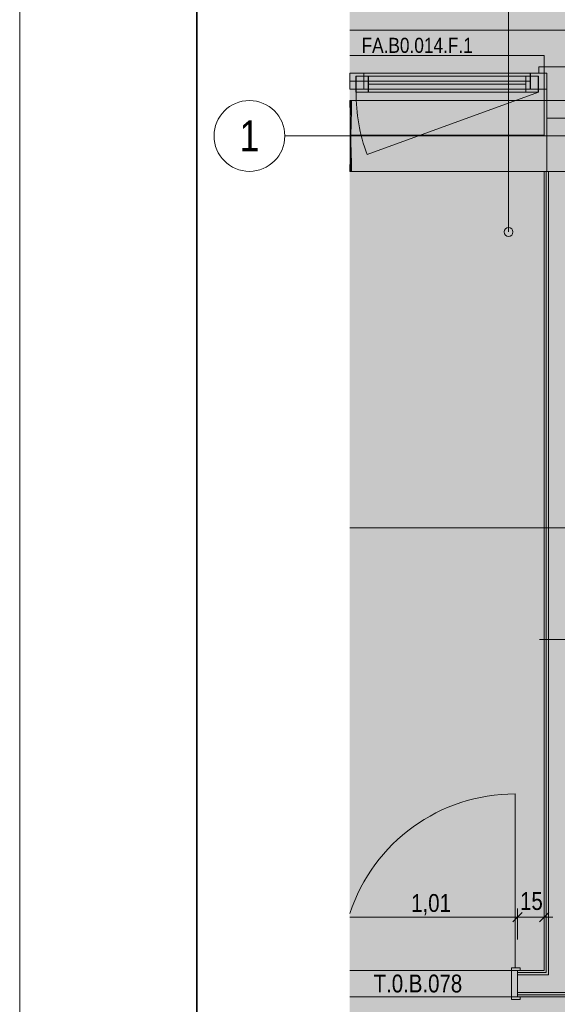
# Model space of a CAD drawing. Extents: x -720 to 300, y 62 to 1162.
# Tile 51 of 143: x -720 to -659, y 902 to 1013. Entities that reach past the tile are written whole.
import ezdxf
from ezdxf.enums import TextEntityAlignment as Align
from ezdxf.lldxf.tags import DXFTag

# ---------------------------------------------------------------- set-up
doc = ezdxf.new("R2010")
doc.units = 0
doc.layers.get('0').update_dxf_attribs({"lineweight": 13})
for name, color, linetype, lineweight, true_color in [('00 -Bauelemente -Dämmung innen', 7, 'Continuous', 9, 0xff7fe6), ('00 -Bauelemente -Gipskarton', 7, 'Continuous', 9, 0xff7fe6), ('30 -33 Aussenwände- 7 Fassade_ Elemente', 7, 'Continuous', 9, 0x00aacc), ('30 -34 Innenwände- 2 nichttragend', 7, 'Continuous', 18, 0xff7fe6), ('30 -34 Innenwände- 4 Türen_Fenster', 7, 'Continuous', 15, 0x9955ff), ('30 -35 Decken- 1 Konstruktion-Träger- Stahlbeton', 7, 'Continuous', 13, 0x33aa00), ('70 -72 Beschriftung- 1 Beschriftung allgemein', 7, 'Continuous', 9, 0xff6633), ('70 -75 Raumstempel-2 Verweislinie', 7, 'Continuous', 9, 0xff6600), ('70 -76 Bemaßung- 2 Allgemein', 9, 'Continuous', 5, 0x808080), ('E_Leerrohr 20', 7, 'Continuous', 13, 0xcc0099), ('E_Leerrohr 20-Shading', 7, 'Continuous', 13, 0xcc0099), ('iwb_Layout Achsbezeichung', 1, 'Continuous', 13, 0xff0000), ('iwb_Layout BA_Markierung', 7, 'Continuous', 9, 0xbadcdc), ('iwb_Schraffur_Unterzug', 7, 'Continuous', 5, 0xffffcc)]:
    doc.layers.add(name, color=color, linetype=linetype, lineweight=lineweight, true_color=true_color)
for name, color, linetype, lineweight in [('70 -71 Achsen- 1 Gebäudeachsen', 7, 'STRICHPUNKT2-A06G94018I', 18), ('70 -75 Raumstempel- 3 Wandstempel', 7, 'Continuous', 50), ('iwb_Plankopf Rahmen', 7, 'Continuous', 35), ('Keine', 7, 'Continuous', 9), ('Keine-1', 7, 'Continuous', 15)]:
    doc.layers.add(name, color=color, linetype=linetype, lineweight=lineweight)
doc.styles.get("Standard").update_dxf_attribs({"font": 'ARIALN.TTF'})
tags = doc.linetypes.add('fein_strichliert-A06G94028I', pattern=[4, 1, -2, 1]).pattern_tags.tags
tags[8:9] = [DXFTag(74, 4), DXFTag(75, 0), DXFTag(340, '0'), DXFTag(46, 0.0), DXFTag(50, 0.0), DXFTag(44, 0.0), DXFTag(45, 0.0)]
tags[6:7] = [DXFTag(74, 4), DXFTag(75, 0), DXFTag(340, '0'), DXFTag(46, 0.0), DXFTag(50, 0.0), DXFTag(44, 0.0), DXFTag(45, 0.0)]
tags[4:5] = [DXFTag(74, 4), DXFTag(75, 0), DXFTag(340, '0'), DXFTag(46, 0.0), DXFTag(50, 0.0), DXFTag(44, 0.0), DXFTag(45, 0.0)]
tags = doc.linetypes.add('STRICHPUNKT2', pattern=[12.7, 6.35, -3.175, 0, -3.175]).pattern_tags.tags
tags[10:11] = [DXFTag(74, 4), DXFTag(75, 0), DXFTag(340, '0'), DXFTag(46, 0.0), DXFTag(50, 0.0), DXFTag(44, 0.0), DXFTag(45, 0.0)]
tags[8:9] = [DXFTag(74, 4), DXFTag(75, 0), DXFTag(340, '0'), DXFTag(46, 0.0), DXFTag(50, 0.0), DXFTag(44, 0.0), DXFTag(45, 0.0)]
tags[6:7] = [DXFTag(74, 4), DXFTag(75, 0), DXFTag(340, '0'), DXFTag(46, 0.0), DXFTag(50, 0.0), DXFTag(44, 0.0), DXFTag(45, 0.0)]
tags[4:5] = [DXFTag(74, 4), DXFTag(75, 0), DXFTag(340, '0'), DXFTag(46, 0.0), DXFTag(50, 0.0), DXFTag(44, 0.0), DXFTag(45, 0.0)]
tags = doc.linetypes.add('STRICHPUNKT2-A06G94018I', pattern=[12.7, 6.35, -3.175, 0, -3.175]).pattern_tags.tags
tags[10:11] = [DXFTag(74, 4), DXFTag(75, 0), DXFTag(340, '0'), DXFTag(46, 0.0), DXFTag(50, 0.0), DXFTag(44, 0.0), DXFTag(45, 0.0)]
tags[8:9] = [DXFTag(74, 4), DXFTag(75, 0), DXFTag(340, '0'), DXFTag(46, 0.0), DXFTag(50, 0.0), DXFTag(44, 0.0), DXFTag(45, 0.0)]
tags[6:7] = [DXFTag(74, 4), DXFTag(75, 0), DXFTag(340, '0'), DXFTag(46, 0.0), DXFTag(50, 0.0), DXFTag(44, 0.0), DXFTag(45, 0.0)]
tags[4:5] = [DXFTag(74, 4), DXFTag(75, 0), DXFTag(340, '0'), DXFTag(46, 0.0), DXFTag(50, 0.0), DXFTag(44, 0.0), DXFTag(45, 0.0)]

# ---------------------------------------------------------------- blocks, each defined once
blk = doc.blocks.new('Shading-A06G93ZH8I', base_point=(-682.21, 998.16))
at = {"layer": 'E_Leerrohr 20-Shading', "color": 231, "true_color": 0xe17fc9}
for points in [[(-682.35, 1003.18), (-682.36, 1003.9), (-682.36, 1003.18)], [(-682.36, 1003.33), (-682.36, 1003.9), (-682.36, 1003.9)], [(-682.36, 1003.9), (-682.36, 1003.33), (-682.36, 1003.18)], [(-682.36, 1003.9), (-682.36, 1003.18), (-682.36, 1003.18)], [(-682.22, 1003.17), (-682.22, 1003.9), (-682.35, 1003.18), (-682.36, 1003.9)], [(-682.35, 1003.18), (-682.36, 1003.18), (-682.36, 1002.92)], [(-682.35, 1003.18), (-682.36, 1002.92), (-682.36, 1002.45)], [(-682.35, 1003.18), (-682.36, 1002.45), (-682.34, 1002.45)], [(-682.24, 1002.45), (-682.22, 1003.17), (-682.34, 1002.45), (-682.35, 1003.18)], [(-682.24, 1002.45), (-682.36, 1002.45), (-682.36, 1001.89)], [(-682.24, 1002.45), (-682.36, 1001.89), (-682.36, 1001.72)], [(-682.24, 1002.45), (-682.36, 1001.72), (-682.26, 1001.72)], [(-682.26, 1001.46), (-682.26, 1001.72), (-682.36, 1001.72)], [(-682.26, 1001.46), (-682.36, 1001.72), (-682.36, 1001.65)], [(-682.26, 1001.46), (-682.36, 1001.65), (-682.36, 1001.46)], [(-682.36, 1001.39), (-682.31, 1001), (-682.32, 1001.46)], [(-682.36, 1001.39), (-682.32, 1001.46), (-682.36, 1001.46)], [(-682.36, 1001), (-682.31, 1001), (-682.36, 1001.39)], [(-682.36, 1000.28), (-682.31, 1000.27), (-682.31, 1001)], [(-682.36, 1000.28), (-682.31, 1001), (-682.36, 1000.46)], [(-682.36, 1000.46), (-682.31, 1001), (-682.36, 1001)], [(-682.31, 1001), (-682.28, 1001), (-682.32, 1001.46), (-682.26, 1001.46)], [(-682.31, 1000.27), (-682.29, 1000.27), (-682.31, 1001), (-682.28, 1001)], [(-682.36, 999.87), (-682.31, 1000.27), (-682.36, 1000.28)], [(-682.36, 999.75), (-682.3, 999.75), (-682.31, 1000.27)], [(-682.36, 999.75), (-682.31, 1000.27), (-682.36, 999.87)], [(-682.3, 999.75), (-682.36, 999.75), (-682.36, 999.6)], [(-682.3, 999.75), (-682.36, 999.6), (-682.36, 999.55)], [(-682.3, 999.75), (-682.36, 999.55), (-682.31, 999.55)], [(-682.36, 999.37), (-682.32, 998.94), (-682.31, 999.55)], [(-682.36, 999.37), (-682.31, 999.55), (-682.36, 999.55)], [(-682.36, 998.94), (-682.32, 998.94), (-682.36, 999.37)], [(-682.32, 998.94), (-682.31, 998.95), (-682.31, 999.55), (-682.3, 999.55)], [(-682.3, 999.75), (-682.29, 999.75), (-682.31, 1000.27), (-682.29, 1000.27)], [(-682.3, 999.75), (-682.31, 999.55), (-682.3, 999.66)], [(-682.31, 999.55), (-682.3, 999.55), (-682.3, 999.66)], [(-682.31, 998.95), (-682.29, 998.95), (-682.3, 999.55), (-682.29, 999.55)], [(-682.3, 999.55), (-682.29, 999.55), (-682.3, 999.75), (-682.29, 999.75)], [(-682.36, 998.34), (-682.32, 998.34), (-682.31, 998.95)], [(-682.36, 998.34), (-682.31, 998.95), (-682.36, 998.44)], [(-682.36, 998.44), (-682.31, 998.95), (-682.36, 998.94)], [(-682.36, 997.73), (-682.33, 997.73), (-682.32, 998.34)], [(-682.36, 997.73), (-682.32, 998.34), (-682.36, 997.8)], [(-682.36, 997.8), (-682.32, 998.34), (-682.36, 998.34)], [(-682.33, 997.73), (-682.25, 997.73), (-682.32, 998.34), (-682.27, 998.34)], [(-682.32, 998.34), (-682.27, 998.34), (-682.31, 998.95), (-682.29, 998.95)], [(-682.36, 997.12), (-682.34, 997.12), (-682.33, 997.73)], [(-682.36, 997.12), (-682.33, 997.73), (-682.36, 997.13)], [(-682.36, 997.13), (-682.33, 997.73), (-682.36, 997.73)], [(-682.22, 996.51), (-682.23, 997.12), (-682.36, 997.12)], [(-682.22, 996.51), (-682.36, 997.12), (-682.36, 997.12)], [(-682.22, 996.51), (-682.36, 997.12), (-682.36, 997.03)], [(-682.34, 997.12), (-682.23, 997.12), (-682.33, 997.73), (-682.25, 997.73)], [(-682.22, 996.51), (-682.36, 997.03), (-682.36, 996.51)], [(-682.36, 996.51), (-682.36, 996.51), (-682.36, 997.03)], [(-682.22, 996.51), (-682.36, 996.51), (-682.36, 996.46)], [(-682.22, 996.51), (-682.36, 996.46), (-682.36, 995.9)], [(-682.22, 996.51), (-682.36, 995.9), (-682.22, 995.9)], [(-682.36, 995.9), (-682.36, 995.9), (-682.36, 996.46)]]:
    blk.add_solid(points, dxfattribs=at)
at = {"layer": 'E_Leerrohr 20-Shading', "color": 223, "true_color": 0xc67fb4}
for points in [[(-682.2, 1003.9), (-682.22, 1003.9), (-682.21, 1003.17), (-682.22, 1003.17)], [(-682.21, 1003.17), (-682.19, 1003.17), (-682.2, 1003.9), (-682.18, 1003.9)], [(-682.17, 1003.9), (-682.18, 1003.9), (-682.18, 1003.17), (-682.19, 1003.17)], [(-682.16, 1003.9), (-682.17, 1003.9), (-682.17, 1003.17), (-682.18, 1003.17)], [(-682.17, 1003.17), (-682.16, 1003.17), (-682.16, 1003.9)], [(-682.21, 1003.17), (-682.22, 1003.17), (-682.23, 1002.45), (-682.24, 1002.45)], [(-682.21, 1003.17), (-682.21, 1003.04), (-682.21, 1002.45), (-682.23, 1002.45)], [(-682.21, 1003.04), (-682.23, 1002.45), (-682.23, 1002.45)], [(-682.17, 1003.17), (-682.18, 1003.17), (-682.19, 1002.45), (-682.21, 1002.45)], [(-682.21, 1003.17), (-682.21, 1002.45), (-682.19, 1003.17)], [(-682.19, 1002.45), (-682.18, 1002.45), (-682.17, 1003.17), (-682.16, 1003.17)], [(-682.23, 1002.45), (-682.26, 1001.72), (-682.23, 1002.45), (-682.25, 1001.72)], [(-682.26, 1001.43), (-682.25, 1001.36), (-682.25, 1001.72), (-682.24, 1001.72)], [(-682.25, 1001.72), (-682.26, 1001.45), (-682.26, 1001.43)], [(-682.25, 1001.72), (-682.26, 1001.72), (-682.26, 1001.45), (-682.26, 1001.59)], [(-682.26, 1001.72), (-682.26, 1001.72), (-682.26, 1001.46)], [(-682.26, 1001.59), (-682.26, 1001.46), (-682.26, 1001.45)], [(-682.25, 1001.72), (-682.24, 1001.72), (-682.23, 1002.45), (-682.21, 1002.45)], [(-682.25, 1001.29), (-682.22, 1001), (-682.23, 1001.72), (-682.2, 1001.72)], [(-682.23, 1001.72), (-682.24, 1001.72), (-682.25, 1001.32), (-682.25, 1001.36)], [(-682.21, 1002.45), (-682.21, 1002.45), (-682.23, 1001.72), (-682.24, 1001.72)], [(-682.24, 1001.46), (-682.23, 1001.72), (-682.24, 1001.46), (-682.23, 1001.72)], [(-682.23, 1001.72), (-682.2, 1001.72), (-682.19, 1002.45), (-682.18, 1002.45)], [(-682.27, 1001), (-682.29, 1000.27), (-682.27, 1000.6), (-682.28, 1000.27)], [(-682.29, 1000.27), (-682.27, 1001), (-682.29, 1000.27), (-682.27, 1001)], [(-682.27, 1001), (-682.28, 1001), (-682.29, 1000.27)], [(-682.26, 1001.45), (-682.26, 1001.46), (-682.28, 1001)], [(-682.26, 1001.43), (-682.26, 1001.45), (-682.27, 1001), (-682.28, 1001)], [(-682.26, 1001), (-682.27, 1000.6), (-682.23, 1000.27), (-682.28, 1000.27)], [(-682.27, 1000.6), (-682.28, 1000.27), (-682.28, 1000.27)], [(-682.27, 1001), (-682.27, 1001), (-682.26, 1001.43), (-682.25, 1001.36)], [(-682.25, 1001.32), (-682.25, 1001.36), (-682.26, 1001), (-682.27, 1001)], [(-682.27, 1000.6), (-682.26, 1001), (-682.26, 1001)], [(-682.27, 1001), (-682.27, 1000.6), (-682.26, 1001)], [(-682.26, 1001), (-682.22, 1001), (-682.25, 1001.29)], [(-682.26, 1001), (-682.23, 1000.27), (-682.22, 1001)], [(-682.25, 1001.29), (-682.24, 1001.46), (-682.25, 1001.32), (-682.24, 1001.46)], [(-682.23, 1000.27), (-682.29, 999.98), (-682.23, 999.91), (-682.29, 999.91)], [(-682.29, 999.98), (-682.23, 1000.27), (-682.28, 1000.27)], [(-682.28, 1000.27), (-682.29, 999.98), (-682.28, 1000.27)], [(-682.29, 999.91), (-682.29, 999.98), (-682.29, 1000.13), (-682.29, 1000.27)], [(-682.29, 1000.27), (-682.29, 999.98), (-682.28, 1000.27)], [(-682.29, 1000.27), (-682.29, 1000.27), (-682.29, 999.75)], [(-682.29, 999.91), (-682.29, 1000.13), (-682.29, 999.91)], [(-682.29, 1000.13), (-682.29, 999.75), (-682.29, 999.75)], [(-682.29, 999.74), (-682.29, 999.73), (-682.29, 999.98)], [(-682.29, 999.91), (-682.29, 999.98), (-682.29, 999.91)], [(-682.29, 999.91), (-682.29, 999.73), (-682.23, 999.91), (-682.23, 999.55)], [(-682.29, 999.74), (-682.29, 999.91), (-682.29, 999.75), (-682.29, 999.91)], [(-682.29, 999.75), (-682.29, 999.91), (-682.29, 999.91)], [(-682.29, 999.75), (-682.29, 999.75), (-682.29, 999.55)], [(-682.29, 999.55), (-682.29, 999.55), (-682.29, 999.74), (-682.29, 999.73)], [(-682.29, 999.55), (-682.23, 999.55), (-682.29, 999.73)], [(-682.23, 998.95), (-682.23, 999.55), (-682.28, 998.95), (-682.29, 999.55)], [(-682.28, 998.95), (-682.29, 999.55), (-682.28, 998.95), (-682.29, 999.55)], [(-682.29, 999.55), (-682.29, 999.55), (-682.28, 998.95), (-682.29, 998.95)], [(-682.28, 998.95), (-682.29, 998.95), (-682.25, 998.34), (-682.27, 998.34)], [(-682.21, 998.34), (-682.23, 998.95), (-682.25, 998.34), (-682.28, 998.95)], [(-682.25, 998.34), (-682.27, 998.34), (-682.22, 997.73), (-682.25, 997.73)], [(-682.21, 998.16), (-682.21, 998.34), (-682.24, 998.16), (-682.25, 998.34)], [(-682.22, 997.73), (-682.19, 997.73), (-682.24, 998.16), (-682.21, 998.16)], [(-682.22, 997.73), (-682.25, 997.73), (-682.19, 997.12), (-682.23, 997.12)], [(-682.19, 997.12), (-682.23, 997.12), (-682.17, 996.51), (-682.22, 996.51)], [(-682.18, 997.12), (-682.19, 997.73), (-682.19, 997.12), (-682.22, 997.73)], [(-682.16, 996.51), (-682.18, 997.12), (-682.17, 996.51), (-682.19, 997.12)], [(-682.16, 995.9), (-682.17, 996.51), (-682.22, 995.9), (-682.22, 996.51)], [(-682.16, 995.9), (-682.16, 996.51), (-682.17, 996.51)]]:
    blk.add_solid(points, dxfattribs=at)
blk = doc.blocks.new('Shading-A06G93ZJ8I', base_point=(-682.25, 1003.11))
at = {"layer": 'E_Leerrohr 20-Shading', "color": 213, "true_color": 0xd67fc0}
for points in [[(-682.29, 1003.91), (-682.36, 1003.91), (-682.29, 1003.9), (-682.36, 1003.9)], [(-682.36, 1003.9), (-682.36, 1003.9), (-682.36, 1003.91)], [(-682.36, 1003.9), (-682.36, 1003.91), (-682.36, 1003.91)], [(-682.36, 1003.91), (-682.36, 1003.91), (-682.36, 1003.91)], [(-682.36, 1003.9), (-682.36, 1003.9), (-682.36, 1003.44)], [(-682.36, 1003.9), (-682.36, 1003.44), (-682.36, 1003.32)], [(-682.36, 1003.9), (-682.36, 1003.32), (-682.36, 1003.47)], [(-682.31, 1003.9), (-682.36, 1003.9), (-682.35, 1003.11), (-682.36, 1003.3)], [(-682.31, 1003.9), (-682.35, 1003.11), (-682.31, 1003.11)], [(-682.31, 1003.9), (-682.31, 1003.11), (-682.24, 1003.9), (-682.25, 1003.11)], [(-682.15, 1003.9), (-682.15, 1003.91), (-682.29, 1003.9), (-682.29, 1003.91)], [(-682.25, 1003.11), (-682.16, 1003.11), (-682.24, 1003.9), (-682.16, 1003.9)], [(-682.14, 1003.91), (-682.15, 1003.91), (-682.14, 1003.9), (-682.15, 1003.9)], [(-682.09, 1003.9), (-682.09, 1003.91), (-682.14, 1003.9), (-682.14, 1003.91)], [(-682.09, 1003.9), (-682.03, 1003.9), (-682.09, 1003.91), (-682.03, 1003.91)], [(-682.36, 1003.32), (-682.36, 1003.3), (-682.36, 1003.47)], [(-682.36, 1003.32), (-682.36, 1003.44), (-682.36, 1003.27)], [(-682.36, 1003.32), (-682.36, 1003.27), (-682.36, 1003.11)], [(-682.36, 1003.32), (-682.36, 1003.11), (-682.36, 1003.11)], [(-682.36, 1003.3), (-682.36, 1003.11), (-682.35, 1003.11)], [(-682.36, 1003.11), (-682.36, 1003.11), (-682.36, 1003.3)]]:
    blk.add_solid(points, dxfattribs=at)
blk = doc.blocks.new('Shading-A06G93ZL8I', base_point=(-682.16, 995.9))
at = {"layer": 'E_Leerrohr 20-Shading', "color": 213, "true_color": 0xd67fc0}
for points in [[(-682.16, 995.9), (-682.16, 996.69), (-682.36, 995.9), (-682.35, 996.69)], [(-682.36, 995.9), (-682.36, 996.69), (-682.36, 996.69)], [(-682.36, 995.9), (-682.36, 996.69), (-682.36, 995.92)], [(-682.35, 996.69), (-682.36, 996.69), (-682.36, 995.9)], [(-682.36, 995.9), (-682.36, 996.69), (-682.36, 996.69)], [(-682.36, 995.9), (-682.36, 995.92), (-682.36, 995.9)], [(-682.29, 995.9), (-682.36, 995.9), (-682.29, 995.89), (-682.36, 995.89)], [(-682.36, 995.89), (-682.36, 995.9), (-682.36, 995.9)], [(-682.36, 995.89), (-682.36, 995.9), (-682.36, 995.89)], [(-682.36, 995.89), (-682.36, 995.89), (-682.36, 995.89)], [(-682.14, 995.89), (-682.14, 995.9), (-682.29, 995.89), (-682.29, 995.9)], [(-682.03, 995.89), (-682.03, 995.9), (-682.14, 995.89), (-682.14, 995.9)]]:
    blk.add_solid(points, dxfattribs=at)
blk = doc.blocks.new('Polygon-A06G93ZT8I')
at = {"color": 0, "linetype": 'ByBlock', "lineweight": -2, "ltscale": 0.13}
blk.add_solid([(-611.22, 86.2), (-682.36, 86.01), (-611.05, 1083.81), (-682.36, 1083.81)], dxfattribs=at)
blk = doc.blocks.new('Referenz-A06G94038I')
at = {"layer": '00 -Bauelemente -Dämmung innen', "color": 0, "linetype": 'Continuous', "lineweight": -2, "ltscale": 0.13}
for p, q in [((-659.92, 995.91), (-659.92, 905.11)), ((-659.92, 905.11), (-663.42, 905.11)), ((-654.42, 903.11), (-663.42, 903.11))]:
    blk.add_line(p, q, dxfattribs=at)
at = {"layer": '00 -Bauelemente -Gipskarton', "color": 0, "linetype": 'Continuous', "lineweight": -2, "ltscale": 0.13}
for p, q in [((-660.42, 995.91), (-660.42, 905.61)), ((-660.17, 995.91), (-660.17, 905.36)), ((-659.92, 995.91), (-659.92, 905.11)), ((-660.42, 905.61), (-663.42, 905.61)), ((-660.17, 905.36), (-663.42, 905.36)), ((-659.92, 905.11), (-663.42, 905.11)), ((-654.42, 903.11), (-663.42, 903.11)), ((-654.42, 902.86), (-663.42, 902.86)), ((-654.42, 902.61), (-663.42, 902.61))]:
    blk.add_line(p, q, dxfattribs=at)
at = {"layer": '30 -33 Aussenwände- 7 Fassade_ Elemente', "color": 0, "linetype": 'Continuous', "lineweight": -2, "ltscale": 0.13}
for p, q in [((-682.36, 1011.85), (-607.76, 1011.85)), ((-661.02, 1007.01), (-661.02, 1007.71)), ((-661.02, 1007.71), (-656.82, 1007.71)), ((-682.36, 1007.01), (-682.36, 1005.21)), ((-682.36, 1007.01), (-680.76, 1007.01)), ((-682.36, 1007.01), (-682.36, 1005.21)), ((-660.12, 1007.01), (-682.36, 1007.01)), ((-682.36, 1007.01), (-682.36, 1007.01)), ((-682.36, 1007.01), (-682.36, 1007.01)), ((-661.06, 1006.66), (-681.66, 1006.66)), ((-681.66, 1006.66), (-681.66, 1004.86)), ((-681.66, 1006.66), (-680.26, 1006.66)), ((-681.66, 1004.86), (-681.66, 1006.66)), ((-680.76, 1007.01), (-680.76, 1005.21)), ((-680.26, 1006.66), (-680.26, 1004.86)), ((-662.46, 1004.86), (-662.46, 1006.66)), ((-662.46, 1006.66), (-661.06, 1006.66)), ((-661.96, 1007.01), (-661.96, 1005.21)), ((-660.12, 1007.01), (-661.96, 1007.01)), ((-661.06, 1006.66), (-661.06, 1004.86)), ((-661.06, 1004.86), (-661.06, 1006.66)), ((-660.12, 1007.01), (-661.02, 1007.01)), ((-660.12, 1005.21), (-660.12, 1007.01)), ((-660.12, 1001.91), (-660.12, 1007.01)), ((-660.12, 1005.21), (-660.12, 1007.01)), ((-680.76, 1005.21), (-682.36, 1005.21)), ((-682.36, 1005.21), (-682.36, 1005.21)), ((-682.36, 1005.21), (-682.36, 1005.21)), ((-682.36, 1005.21), (-660.12, 1005.21)), ((-681.66, 1004.86), (-661.06, 1004.86)), ((-680.26, 1004.86), (-681.66, 1004.86)), ((-680.26, 1005.76), (-662.46, 1005.76)), ((-661.06, 1004.86), (-662.46, 1004.86)), ((-661.96, 1005.21), (-660.12, 1005.21)), ((-657.72, 1001.91), (-660.12, 1001.91)), ((-660.12, 1001.91), (-657.72, 1001.91)), ((-660.12, 995.91), (-660.12, 1001.91)), ((-610.86, 995.91), (-682.36, 995.91)), ((-657.72, 995.91), (-660.12, 995.91))]:
    blk.add_line(p, q, dxfattribs=at)
at = {"layer": '30 -33 Aussenwände- 7 Fassade_ Elemente', "color": 0, "lineweight": -2}
for p, q in [((-682.36, 1009.01), (-660.39, 1009.01)), ((-682.36, 1009.01), (-660.39, 1009.01)), ((-660.39, 1009.01), (-660.39, 1007.01)), ((-682.36, 1007.01), (-680.79, 1007.01)), ((-682.36, 1007.01), (-661.99, 1007.01)), ((-661.99, 1006.11), (-682.36, 1006.11)), ((-681.69, 1006.66), (-680.29, 1006.66)), ((-681.69, 1004.86), (-681.69, 1006.66)), ((-680.79, 1007.01), (-680.79, 1005.21)), ((-680.79, 1007.01), (-661.99, 1007.01)), ((-680.29, 1006.66), (-680.29, 1004.86)), ((-680.29, 1006.66), (-662.49, 1006.66)), ((-662.49, 1004.86), (-662.49, 1006.66)), ((-662.49, 1006.66), (-661.09, 1006.66)), ((-660.39, 1007.01), (-661.99, 1007.01)), ((-661.99, 1007.01), (-661.99, 1005.21)), ((-661.09, 1006.66), (-661.09, 1004.86)), ((-660.39, 1005.21), (-660.39, 1007.01)), ((-680.79, 1005.21), (-682.36, 1005.21)), ((-661.99, 1005.21), (-682.36, 1005.21)), ((-680.29, 1004.86), (-681.69, 1004.86)), ((-680.29, 1005.76), (-662.49, 1005.76)), ((-662.49, 1004.86), (-680.29, 1004.86)), ((-661.09, 1004.86), (-662.49, 1004.86)), ((-661.99, 1005.21), (-660.39, 1005.21)), ((-660.39, 1000.01), (-660.39, 1005.21)), ((-682.36, 1000.01), (-660.39, 1000.01)), ((-682.36, 1000.01), (-660.39, 1000.01))]:
    blk.add_line(p, q, dxfattribs=at)
at = {"layer": '30 -33 Aussenwände- 7 Fassade_ Elemente', "color": 0, "linetype": 'fein_strichliert-A06G94028I', "lineweight": -2, "ltscale": 0.13}
blk.add_line((-661.06, 1004.86), (-680.41, 997.82), dxfattribs=at)
blk.add_ellipse((-661.06, 1004.86), major_axis=(-20.6, 0), ratio=1, start_param=0, end_param=0.349066, dxfattribs=at)
at = {"layer": '30 -34 Innenwände- 2 nichttragend', "color": 0, "linetype": 'Continuous', "lineweight": -2, "ltscale": 0.13}
for p, q in [((-660.42, 995.91), (-660.42, 905.61)), ((-660.42, 995.91), (-657.42, 995.91)), ((-660.42, 905.61), (-663.42, 905.61)), ((-663.42, 905.61), (-663.1, 905.61)), ((-663.42, 902.61), (-663.1, 902.61)), ((-654.42, 902.61), (-663.42, 902.61))]:
    blk.add_line(p, q, dxfattribs=at)
at = {"layer": '30 -34 Innenwände- 4 Türen_Fenster', "color": 0, "linetype": 'fein_strichliert-A06G94028I', "lineweight": -2, "ltscale": 0.13}
for p, q in [((-663.7, 905.91), (-663.7, 925.55)), ((-663.42, 905.61), (-682.36, 905.61)), ((-663.42, 902.61), (-682.36, 902.61))]:
    blk.add_line(p, q, dxfattribs=at)
at = {"layer": '30 -34 Innenwände- 4 Türen_Fenster', "color": 0, "linetype": 'Continuous', "lineweight": -2, "ltscale": 0.13}
for p, q in [((-663.7, 905.91), (-664.1, 905.91)), ((-664.1, 905.91), (-664.1, 902.31)), ((-663.1, 905.91), (-663.7, 905.91)), ((-663.1, 905.61), (-663.1, 905.91)), ((-663.42, 902.61), (-663.42, 905.61)), ((-663.42, 905.61), (-663.1, 905.61)), ((-663.1, 902.61), (-663.42, 902.61)), ((-663.1, 902.31), (-663.1, 902.61)), ((-664.1, 902.31), (-663.1, 902.31))]:
    blk.add_line(p, q, dxfattribs=at)
at = {"layer": '30 -34 Innenwände- 4 Türen_Fenster', "color": 0, "linetype": 'fein_strichliert-A06G94028I', "lineweight": -2, "ltscale": 0.13}
blk.add_ellipse((-663.7, 905.91), major_axis=(0, 19.64), ratio=1, start_param=0, end_param=1.253272, dxfattribs=at)
at = {"layer": '30 -35 Decken- 1 Konstruktion-Träger- Stahlbeton', "color": 0, "linetype": 'fein_strichliert-A06G94028I', "lineweight": -2, "ltscale": 0.13}
for p, q in [((-306.36, 1003.91), (-682.36, 1003.91)), ((-306.36, 995.91), (-682.36, 995.91))]:
    blk.add_line(p, q, dxfattribs=at)
at = {"layer": '70 -71 Achsen- 1 Gebäudeachsen', "color": 0, "linetype": 'STRICHPUNKT2-A06G94018I', "lineweight": -2, "ltscale": 0.13}
blk.add_line((-682.36, 999.91), (76.46, 999.91), dxfattribs=at)
at = {"layer": '70 -75 Raumstempel- 3 Wandstempel', "color": 0, "linetype": 'Continuous', "lineweight": -2, "ltscale": 0.13}
blk.add_line((-656.92, 943.01), (-660.92, 943.01), dxfattribs=at)
at = {"layer": '70 -75 Raumstempel-2 Verweislinie', "color": 0, "linetype": 'Continuous', "lineweight": -2, "ltscale": 0.13}
blk.add_line((-664.43, 1104.85), (-664.43, 989.06), dxfattribs=at)
at = {"layer": '70 -75 Raumstempel-2 Verweislinie', "color": 0, "linetype": 'ByBlock', "lineweight": -2, "ltscale": 0.13}
blk.add_circle((-664.43, 989.06), 0.5, dxfattribs=at)
at = {"layer": '70 -76 Bemaßung- 2 Allgemein', "color": 0, "linetype": 'Continuous', "lineweight": -2, "ltscale": 0.13}
for p, q in [((-603.75, 955.63), (-682.36, 955.63)), ((-663.42, 909.11), (-663.42, 912.61)), ((-663.42, 909.11), (-663.42, 912.61)), ((-660.42, 909.11), (-660.42, 912.61)), ((-664.48, 911.61), (-682.36, 911.61)), ((-662.42, 911.61), (-664.48, 911.61)), ((-664.42, 911.61), (-662.36, 911.61)), ((-663.95, 911.08), (-662.89, 912.14)), ((-662.89, 912.14), (-663.95, 911.08)), ((-661.48, 911.61), (-662.36, 911.61)), ((-659.42, 911.61), (-661.48, 911.61)), ((-659.89, 912.14), (-660.95, 911.08))]:
    blk.add_line(p, q, dxfattribs=at)
at = {"layer": 'Keine-1', "color": 0, "linetype": 'fein_strichliert-A06G94028I', "lineweight": -2, "ltscale": 0.13}
blk.add_line((-682.36, 1011.85), (76.46, 1011.85), dxfattribs=at)
at = {"layer": '70 -72 Beschriftung- 1 Beschriftung allgemein', "color": 0, "linetype": 'Continuous', "lineweight": -2, "ltscale": 0.13, "insert": (-681.03, 1011), "char_height": 1.7, "attachment_point": 1}
blk.add_mtext('{\\fArial Narrow;FA.B0.014.F.1}', dxfattribs=at)
at = {"layer": '70 -76 Bemaßung- 2 Allgemein', "color": 0, "linetype": 'Continuous', "lineweight": -2, "ltscale": 0.13, "char_height": 2.0138, "attachment_point": 1}
for s, insert in [('{\\fArial Narrow;1,01}', (-675.43, 914.23)), ('{\\fArial Narrow;15}', (-663.13, 914.45))]:
    blk.add_mtext(s, dxfattribs=dict(at, insert=insert))
at = {"layer": 'Keine', "color": 0, "linetype": 'Continuous', "lineweight": -2, "ltscale": 0.13, "insert": (-679.67, 905.13), "char_height": 2.0138, "attachment_point": 1}
blk.add_mtext('{\\fArial Narrow;T.0.B.078}', dxfattribs=at)
blk = doc.blocks.new('Referenz-A06G94058I')
at = {"layer": 'iwb_Schraffur_Unterzug', "linetype": 'Continuous', "ltscale": 0.13}
for points in [[(-682.36, 1003.91), (76.46, 1003.91), (76.46, 1001.73)], [(-682.36, 1003.91), (76.46, 1001.73), (-682.36, 1000.86)], [(-682.36, 1000.86), (76.46, 1001.73), (76.46, 998.09)], [(-682.36, 1000.86), (76.46, 998.09), (-682.36, 998.96)], [(-682.36, 998.96), (76.46, 998.09), (76.46, 995.91)], [(-682.36, 998.96), (76.46, 995.91), (-682.36, 995.91)]]:
    blk.add_solid(points, dxfattribs=at)
blk = doc.blocks.new('Enddeckel-A06G94198I')
at = {"color": 0, "linetype": 'ByBlock', "lineweight": -2, "ltscale": 0.13}
for p, q in [((-682.27, 996.69), (-682.36, 996.69)), ((-682.16, 996.69), (-682.27, 996.69)), ((-682.16, 995.9), (-682.16, 996.69)), ((-682.27, 995.9), (-682.36, 995.9)), ((-682.22, 995.9), (-682.36, 995.9)), ((-682.22, 995.89), (-682.36, 995.89)), ((-682.16, 995.9), (-682.27, 995.9)), ((-682.03, 995.9), (-682.22, 995.9)), ((-682.03, 995.89), (-682.22, 995.89)), ((-682.03, 995.89), (-682.03, 995.9))]:
    blk.add_line(p, q, dxfattribs=at)
at = {"color": 0, "linetype": 'STRICHPUNKT2', "lineweight": 5, "ltscale": 0.13}
blk.add_line((-682.36, 995.9), (-682.36, 996.69), dxfattribs=at)
blk = doc.blocks.new('Enddeckel-A06G941B8I')
at = {"color": 0, "linetype": 'ByBlock', "lineweight": -2, "ltscale": 0.13}
for p, q in [((-682.36, 1003.91), (-682.22, 1003.91)), ((-682.36, 1003.9), (-682.27, 1003.9)), ((-682.36, 1003.9), (-682.22, 1003.9)), ((-682.27, 1003.9), (-682.16, 1003.9)), ((-682.22, 1003.91), (-682.03, 1003.91)), ((-682.22, 1003.9), (-682.03, 1003.9)), ((-682.16, 1003.11), (-682.16, 1003.9)), ((-682.03, 1003.9), (-682.03, 1003.91)), ((-682.36, 1003.11), (-682.27, 1003.11)), ((-682.27, 1003.11), (-682.16, 1003.11))]:
    blk.add_line(p, q, dxfattribs=at)
at = {"color": 0, "linetype": 'STRICHPUNKT2', "lineweight": 5, "ltscale": 0.13}
blk.add_line((-682.36, 1003.9), (-682.36, 1003.11), dxfattribs=at)
blk = doc.blocks.new('Flexrohr-A06G941D8I')
at = {"color": 0, "linetype": 'ByBlock', "lineweight": -2, "ltscale": 0.13}
for p, q in [((-682.36, 1003.9), (-682.16, 1003.9)), ((-682.16, 1003.9), (-682.16, 1003.17)), ((-682.36, 1003.5), (-682.17, 1003.5)), ((-682.36, 1003.1), (-682.18, 1003.1)), ((-682.36, 1002.7), (-682.19, 1002.7)), ((-682.16, 1003.17), (-682.18, 1002.45)), ((-682.36, 1002.3), (-682.2, 1002.3)), ((-682.36, 1001.9), (-682.21, 1001.9)), ((-682.36, 1001.5), (-682.22, 1001.5)), ((-682.2, 1001.72), (-682.22, 1001)), ((-682.18, 1002.45), (-682.2, 1001.72)), ((-682.36, 1001.1), (-682.23, 1001.1)), ((-682.36, 1000.7), (-682.24, 1000.7)), ((-682.22, 1001), (-682.23, 1000.27)), ((-682.36, 1000.3), (-682.24, 1000.3)), ((-682.36, 999.9), (-682.24, 999.9)), ((-682.36, 999.5), (-682.25, 999.5)), ((-682.23, 1000.27), (-682.23, 999.55)), ((-682.23, 999.55), (-682.23, 998.95)), ((-682.36, 999.1), (-682.24, 999.1)), ((-682.36, 998.7), (-682.23, 998.71)), ((-682.36, 998.3), (-682.22, 998.31)), ((-682.23, 998.95), (-682.21, 998.34)), ((-682.21, 998.34), (-682.19, 997.73)), ((-682.36, 997.9), (-682.21, 997.91)), ((-682.36, 997.5), (-682.2, 997.51)), ((-682.36, 997.1), (-682.19, 997.11)), ((-682.19, 997.73), (-682.18, 997.12)), ((-682.18, 997.12), (-682.16, 996.51)), ((-682.36, 996.7), (-682.18, 996.71)), ((-682.36, 996.3), (-682.17, 996.3)), ((-682.16, 996.51), (-682.16, 995.9)), ((-682.36, 995.9), (-682.16, 995.9)), ((-682.36, 995.9), (-682.17, 995.9))]:
    blk.add_line(p, q, dxfattribs=at)

msp = doc.modelspace()

# ---------------------------------------------------------------- linework, layer by layer
at = {"layer": 'iwb_Layout Achsbezeichung', "linetype": 'STRICHPUNKT2', "lineweight": 13, "ltscale": 0.39}
msp.add_line((-682.36, 999.91), (-689.7, 999.91), dxfattribs=at)
at = {"layer": 'iwb_Layout Achsbezeichung', "ltscale": 0.39}
msp.add_circle((-693.7, 999.91), 4, dxfattribs=at)
at = {"layer": 'iwb_Plankopf Rahmen', "color": 8, "lineweight": 13, "ltscale": 0.13, "true_color": 0x808080}
msp.add_lwpolyline([(300.35, 62.43), (-719.65, 62.43), (-719.65, 1162.43), (300.35, 1162.43), (300.35, 62.43)], close=True, dxfattribs=at)
at = {"layer": 'iwb_Plankopf Rahmen', "ltscale": 0.35}
msp.add_lwpolyline([(-699.65, 67.43), (-699.65, 1157.43), (295.35, 1157.43), (295.35, 67.43), (-599.65, 67.43), (-699.65, 67.43)], close=True, dxfattribs=at)

# ---------------------------------------------------------------- block references
at = {"color": 8, "lineweight": 13, "ltscale": 0.13, "true_color": 0x808080}
msp.add_blockref('Referenz-A06G94038I', (0, 0), dxfattribs=at)
at = {"color": 8, "lineweight": 25, "ltscale": 0.25, "true_color": 0x808080}
msp.add_blockref('Referenz-A06G94058I', (0, 0), dxfattribs=at)
at = {"layer": 'E_Leerrohr 20'}
for name, p in [('Shading-A06G93ZJ8I', (-682.25, 1003.11)), ('Shading-A06G93ZH8I', (-682.21, 998.16)), ('Shading-A06G93ZL8I', (-682.16, 995.9))]:
    msp.add_blockref(name, p, dxfattribs=at)
at = {"layer": 'E_Leerrohr 20', "ltscale": 0.13}
for name in ['Enddeckel-A06G941B8I', 'Flexrohr-A06G941D8I', 'Enddeckel-A06G94198I']:
    msp.add_blockref(name, (0, 0), dxfattribs=at)
at = {"layer": 'iwb_Layout BA_Markierung', "ltscale": 0.13}
msp.add_blockref('Polygon-A06G93ZT8I', (0, 0), dxfattribs=at)

# ---------------------------------------------------------------- texts
at = {"layer": 'iwb_Layout Achsbezeichung', "ltscale": 0.39}
msp.add_text('1', height=3.5, dxfattribs=at).set_placement((-693.7, 999.91), align=Align.MIDDLE_CENTER)

doc.saveas('drawing.dxf')
